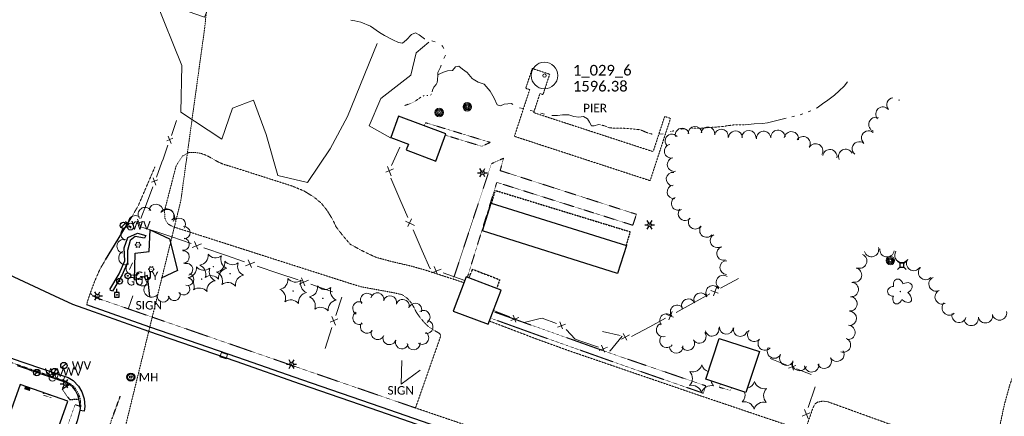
# Model space of a CAD drawing. Extents: x 386237 to 390135, y 96958 to 113752.
# Tile 26 of 116: x 388105 to 388659, y 98949 to 99173. Entities that reach past the tile are written whole.
import ezdxf
from ezdxf.enums import TextEntityAlignment as Align
from ezdxf.lldxf.tags import DXFTag

# ---------------------------------------------------------------- set-up
doc = ezdxf.new("R2010")
doc.units = 0
doc.header["$MEASUREMENT"] = 0
for name, pattern in [('Ecl', [0.725, 0.26, -0.0275, 0.015, -0.0275, 0.065, -0.0275, 0.015, -0.0275, 0.26]), ('Wisdot1', [0.0625, 0.03125, -0.03125]), ('Wisdot3', [0.1875, 0.125, -0.0625]), ('Wisdot5', [0.1, 0.05, -0.05]), ('Wisdot6', [0.375, 0.125, -0.0625, 0.03125, -0.0625, 0.03125, -0.0625])]:
    doc.linetypes.add(name, pattern=pattern)
for name, color, linetype, lineweight in [('E_ALI_CL', 51, 'Ecl', 25), ('E_BLD', 231, 'Continuous', 25), ('E_BLD_HvyDash', 231, 'Wisdot3', 25), ('E_BLD_Steps', 31, 'Wisdot1', 25), ('E_DRN', 41, 'Continuous', 18), ('E_DTM_BreakLines', 31, 'Continuous', 25), ('E_DWY', 51, 'Wisdot3', 18), ('E_LAND_BrushLine', 81, 'Ebrul', 18), ('E_LAND_TreeLine', 81, 'Etrel', 18), ('E_LAND_Vegetation', 81, 'Continuous', 18), ('E_LTG', 21, 'Continuous', 25), ('E_MAP_Limits', 81, 'Wisdot3', 18), ('E_MAP_PassPoints', 41, 'Continuous', 18), ('E_MISCPROP', 31, 'Continuous', 18), ('E_MISCPROP_HvyDash', 231, 'Wisdot3', 25), ('E_MISCPROP_Railing', 31, 'Continuous', 18), ('E_PATH_Sidewalk', 51, 'Wisdot5', 18), ('E_RDWY', 21, 'Continuous', 25), ('E_RDWY_AsphConc', 201, 'Continuous', 25), ('E_RDWY_C_and_G', 21, 'Continuous', 25), ('E_SGN', 21, 'Continuous', 18), ('E_STRUCT_Pier', 252, 'Wisdot3', 25), ('E_UTL_AG_Bold', 31, 'Continuous', 25), ('E_UTL_E', 231, 'Continuous', 18), ('E_UTL_EGuyWire', 201, 'Continuous', 25), ('E_UTL_EPowerPole', 231, 'Eelec', 25), ('E_UTL_SAN', 81, 'Continuous', 25), ('E_UTL_W', 171, 'Continuous', 25), ('E_UTL_WHydrant', 131, 'Continuous', 18), ('E_WAL', 41, 'Continuous', 25), ('E_WTR', 131, 'Wisdot6', 18), ('E_WTR_Dock_Pier', 131, 'Wisdot3', 18), ('E_WTR_Elevations', 131, 'Continuous', 18), ('E_WTR_FlowLine', 131, 'Wisdot6', 18)]:
    doc.layers.add(name, color=color, linetype=linetype, lineweight=lineweight)
doc.styles.add('CalibriLight', font='calibril.ttf')
doc.linetypes.add('Ebrul', pattern='A,0,[78,dgnlstyle-ewdotudls.shx,S=0.000246,R=0,X=0,Y=0],-0.030745,[79,dgnlstyle-ewdotudls.shx,S=0.000252,R=0,X=0,Y=0],-0.031925,[80,dgnlstyle-ewdotudls.shx,S=0.000327,R=0,X=0,Y=0],-0.039375', length=0.102045)
tags = doc.linetypes.add('Eelec', pattern='A,0.275,-0.05,["E",CalibriLight,S=0.07,R=0,X=-0.025,Y=-0.035],-0.05,0.875', length=1.25).pattern_tags.tags
tags[6] = DXFTag(74, 10)
doc.linetypes.add('Etrel', pattern='A,0,[14,dgnlstyle-ewdotudls.shx,S=0.00065925,R=0,X=0,Y=0],-0.082294', length=0.082294)

# ---------------------------------------------------------------- blocks, each defined once
blk = doc.blocks.new('PP')
at = {"layer": 'E_MAP_PassPoints', "lineweight": 0}
for radius in [7.5, 0.96]:
    blk.add_circle((0, 0), radius, dxfattribs=at)
blk = doc.blocks.new('LPOL')
at = {"color": 0, "linetype": 'ByBlock', "lineweight": -2, "transparency": 16777216}
for p, q in [((-4, 0), (-1.5, 0)), ((-0.75, 1.3), (-2, 3.46)), ((0.75, 1.3), (2, 3.46)), ((1.5, 0), (4, 0)), ((-2, -3.46), (-0.75, -1.3)), ((2, -3.46), (0.75, -1.3))]:
    blk.add_line(p, q, dxfattribs=at)
for radius in [1.5, 1.5, 1.5, 0.125]:
    blk.add_circle((0, 0), radius, dxfattribs=at)
blk = doc.blocks.new('PED')
at = {"color": 0, "linetype": 'ByBlock', "lineweight": -2, "transparency": 16777216}
for p, q in [((-2.5, 2.5), (-5.3, 5.3)), ((2.5, 2.5), (5.3, 5.3)), ((-2.5, -2.5), (-5.3, -5.3)), ((2.5, -2.5), (5.3, -5.3))]:
    blk.add_line(p, q, dxfattribs=at)
at = {"color": 0, "linetype": 'ByBlock', "lineweight": -2, "transparency": 16777216, "flags": 128}
blk.add_lwpolyline([(-2.5, -2.5), (2.5, -2.5), (2.5, 2.5), (-2.5, 2.5)], close=True, dxfattribs=at)
blk = doc.blocks.new('PIER')
at = {"color": 0, "linetype": 'ByBlock', "lineweight": -2, "transparency": 16777216, "style": 'CalibriLight'}
blk.add_text('PIER', height=10.8, dxfattribs=at).set_placement((-16.8, -5.4))
blk = doc.blocks.new('CTRE')
at = {"color": 0, "linetype": 'ByBlock', "lineweight": -2, "transparency": 16777216}
blk.add_circle((0, 0), 0.223, dxfattribs=at)
for centre, start, end in [((-11.97, 8.96), 280.2067, 5.97162), ((1.81, 14.92), 220.21132, 305.97623), ((13.83, 5.89), 160.21133, 245.97624), ((-13.83, -5.9), 340.21132, 65.97623), ((-1.81, -14.93), 40.21133, 125.97624)]:
    blk.add_arc(centre, 7.87, start, end, dxfattribs=at)
at = {"color": 0, "linetype": 'ByBlock', "lineweight": -2, "transparency": 16777216, "extrusion": (0, 0, -1)}
blk.add_arc((-12.03, -9.04), 7.87, 354.07279, 79.74889, dxfattribs=at)
blk = doc.blocks.new('POLE')
at = {"color": 0, "linetype": 'ByBlock', "lineweight": -2, "transparency": 16777216}
for radius in [4.46, 3.35, 2.23, 1.12]:
    blk.add_circle((0, 0), radius, dxfattribs=at)
blk = doc.blocks.new('SIGN')
at = {"color": 0, "linetype": 'ByBlock', "lineweight": -2, "transparency": 16777216, "style": 'CalibriLight'}
blk.add_text('SIGN', height=12, dxfattribs=at).set_placement((0, 0), align=Align.MIDDLE_CENTER)
blk = doc.blocks.new('DTRE')
at = {"color": 0, "linetype": 'ByBlock', "lineweight": -2, "transparency": 16777216}
blk.add_circle((-0.18, 0), 0.183, dxfattribs=at)
for centre, major_axis, ratio in [((-1.87, 5.32), (1.36, -4.98), 0.782863), ((-5.87, 0.15), (4.93, -0.12), 0.832022), ((4.06, 2.74), (-5.27, -2.93), 0.691916), ((-2.49, -5.24), (1.8, 4.86), 0.716896), ((3.54, -3.71), (-5.01, 4.58), 0.560249)]:
    blk.add_ellipse(centre, major_axis=major_axis, ratio=ratio, start_param=1.570796, end_param=4.712389, dxfattribs=at)
blk = doc.blocks.new('INLET')
at = {"color": 0, "linetype": 'ByBlock', "lineweight": -2, "transparency": 16777216, "flags": 128}
blk.add_lwpolyline([(-7.5, 10), (7.5, 10), (7.5, 0), (-7.5, 0)], close=True, dxfattribs=at)
blk = doc.blocks.new('WV')
at = {"color": 0, "linetype": 'ByBlock', "lineweight": -2, "transparency": 16777216}
blk.add_line((-2.8, -2.8), (2.8, 2.8), dxfattribs=at)
blk.add_circle((0, 0), 4, dxfattribs=at)
at = {"color": 0, "linetype": 'ByBlock', "lineweight": -2, "transparency": 16777216, "style": 'CalibriLight'}
blk.add_text('WV', height=10.8, dxfattribs=at).set_placement((10, 0), align=Align.MIDDLE_LEFT)
blk = doc.blocks.new('HYD')
at = {"color": 0, "linetype": 'ByBlock', "lineweight": -2, "transparency": 16777216}
for p, q in [((-3.8, 3.8), (-8.3, 8.3)), ((3.8, 3.8), (8.3, 8.3))]:
    blk.add_line(p, q, dxfattribs=at)
for radius in [5.48, 0.42]:
    blk.add_circle((0, 0), radius, dxfattribs=at)
blk = doc.blocks.new('PPOL')
at = {"color": 0, "linetype": 'ByBlock', "lineweight": -2, "transparency": 16777216}
blk.add_line((-0.1, 4.5), (-0.1, 11.6), dxfattribs=at)
at = {"color": 0, "linetype": 'ByBlock', "lineweight": -2, "transparency": 16777216, "flags": 128}
blk.add_lwpolyline([(-4.6, -4.5), (4.4, -4.5), (4.4, 4.5), (-4.6, 4.5)], close=True, dxfattribs=at)
at = {"color": 0, "linetype": 'ByBlock', "lineweight": -2, "transparency": 16777216}
blk.add_circle((0, 0), 0.582, dxfattribs=at)
blk = doc.blocks.new('GUY')
at = {"color": 0, "linetype": 'ByBlock', "lineweight": -2, "transparency": 16777216}
for radius in [4, 0.5]:
    blk.add_circle((0, 0), radius, dxfattribs=at)
at = {"color": 0, "linetype": 'ByBlock', "lineweight": -2, "transparency": 16777216, "style": 'CalibriLight'}
blk.add_text('GUY', height=12, dxfattribs=at).set_placement((10, 0), align=Align.MIDDLE_LEFT)
blk = doc.blocks.new('SAMH')
at = {"color": 0, "linetype": 'ByBlock', "lineweight": -2, "transparency": 16777216}
for radius in [5, 4, 1.5]:
    blk.add_circle((0, 0), radius, dxfattribs=at)
at = {"color": 0, "linetype": 'ByBlock', "lineweight": -2, "transparency": 16777216, "style": 'CalibriLight'}
blk.add_text('MH', height=10.8, dxfattribs=at).set_placement((10, 0), align=Align.MIDDLE_LEFT)

msp = doc.modelspace()

# ---------------------------------------------------------------- linework, layer by layer
at = {"layer": 'E_ALI_CL'}
msp.add_lwpolyline([(388150.67, 98929.51), (388156.8, 98948.43), (388161.28, 98960.7), (388161.28, 98960.7)], dxfattribs=at)
at = {"layer": 'E_BLD'}
for p, q in [((388317.88, 99118.39), (388313.39, 99106.41)), ((388344.48, 99108.42), (388317.88, 99118.39)), ((388313.39, 99106.41), (388313.39, 99106.41)), ((388313.39, 99106.41), (388323.38, 99102.67)), ((388338.74, 99093.1), (388344.48, 99108.42)), ((388344.48, 99108.42), (388344.48, 99108.42)), ((388323.38, 99102.67), (388322.12, 99099.33)), ((388322.12, 99099.33), (388338.74, 99093.1)), ((388323.38, 99102.67), (388323.38, 99102.67)), ((388338.74, 99093.1), (388338.74, 99093.1)), ((388365.01, 99053.68), (388369.98, 99069.43)), ((388369.98, 99069.43), (388446.01, 99045.47)), ((388369.98, 99069.43), (388369.98, 99069.43)), ((388441.05, 99029.72), (388365.01, 99053.68)), ((388446.01, 99045.47), (388441.05, 99029.72)), ((388446.01, 99045.47), (388446.01, 99045.47)), ((388355.95, 99027.89), (388348.63, 99008.57)), ((388375.65, 99020.42), (388355.95, 99027.89)), ((388441.05, 99029.72), (388441.05, 99029.72)), ((388368.33, 99001.11), (388375.65, 99020.42)), ((388375.65, 99020.42), (388375.65, 99020.42)), ((388348.63, 99008.57), (388368.33, 99001.11)), ((388348.63, 99008.57), (388348.63, 99008.57)), ((388368.33, 99001.11), (388368.33, 99001.11)), ((388490.74, 98970.13), (388498.29, 98993.12)), ((388498.29, 98993.12), (388498.29, 98993.12)), ((388498.29, 98993.12), (388520.87, 98985.7)), ((388520.87, 98985.7), (388513.32, 98962.71)), ((388520.87, 98985.7), (388520.87, 98985.7)), ((388104.98, 98967.24), (388069.81, 98868.62)), ((388131.76, 98957.83), (388104.98, 98967.24)), ((388104.98, 98967.24), (388104.98, 98967.24)), ((388513.32, 98962.71), (388490.74, 98970.13)), ((388094.23, 98851.77), (388131.76, 98957.83))]:
    msp.add_line(p, q, dxfattribs=at)
at = {"layer": 'E_BLD_HvyDash', "flags": 128}
for points in [[(388132.68, 98967.13), (388128.57, 98964.57)], [(388128.57, 98964.57), (388132.64, 98958.79)], [(388132.64, 98958.79), (388138.01, 98958.93)]]:
    msp.add_lwpolyline(points, dxfattribs=at)
at = {"layer": 'E_BLD_Steps', "flags": 128}
for points in [[(388110.51, 98964.6), (388107.57, 98965.51)], [(388110.3, 98963.86), (388107.33, 98964.84)], [(388117.75, 98962.49), (388123.49, 98960.48)], [(388122.58, 98959.64), (388117.98, 98961.25)]]:
    msp.add_lwpolyline(points, dxfattribs=at)
at = {"layer": 'E_DTM_BreakLines'}
msp.add_lwpolyline([(388177.89, 99016.86), (388176.54, 99028.6), (388169.32, 99025.92), (388169.62, 99041.11), (388177.5, 99042.21), (388178.05, 99054.26), (388189.01, 99049.34), (388193.53, 99031.38), (388184.32, 99027.14)], dxfattribs=at)
msp.add_lwpolyline([(388177.89, 99016.86), (388176.54, 99028.6), (388169.32, 99025.92), (388169.62, 99041.11), (388177.5, 99042.21), (388178.05, 99054.26), (388189.01, 99049.34), (388193.53, 99031.38), (388184.32, 99027.14)], dxfattribs=at)
at = {"layer": 'E_DWY', "flags": 128}
for points in [[(388354.68, 99024.54), (388333.29, 99031.53), (388324.69, 99033.96), (388314.33, 99036.35), (388304.84, 99038.94), (388297.32, 99042.53), (388290.59, 99046.24), (388286.25, 99051.35), (388282.67, 99056), (388280.81, 99059.96), (388277.7, 99065.15), (388274.29, 99069.37), (388270.36, 99072.69), (388264.59, 99076.25), (388257.71, 99079.08), (388225.56, 99089.37), (388219.17, 99091.29), (388215.79, 99092.82), (388212.84, 99094.59), (388209.97, 99096.15), (388206.83, 99097.33), (388203.29, 99097.98), (388199.94, 99097.98), (388196.22, 99095.84), (388192.7, 99090.44), (388186.12, 99065.09), (388186.44, 99060.23), (388188.06, 99057.64), (388191.08, 99056.02), (388290.27, 99024.22), (388296.74, 99022.23), (388314.95, 99018.9), (388319.76, 99017.83), (388322.66, 99015.83), (388325.18, 99012.94), (388326.5, 99010.54), (388327.92, 99007.72), (388330, 99004.87), (388332.06, 99002.38), (388334.48, 98999.92), (388337.3, 98997.99), (388340.7, 98996.09), (388341.18, 98995.47), (388341.6, 98994.62), (388327.34, 98953.99), (388368.09, 98940.1), (388370.96, 98938.61), (388371.9, 98936.48), (388372.11, 98934.31), (388371.31, 98932.43)], [(388167.44, 99061.15), (388171.44, 99068.12), (388180.73, 99089.75)], [(388142.34, 99012.12), (388142.84, 99014.26), (388144.13, 99017.97), (388146.88, 99025.5), (388149.77, 99032.11), (388152.94, 99037.5)], [(388535.91, 98910.22), (388550.91, 98953.79), (388552.04, 98956.21), (388553.79, 98957.32), (388556.22, 98957.77), (388558.87, 98957.64), (388648.99, 98925.07), (388650.48, 98924.7), (388651.48, 98924.7), (388652.49, 98925.41), (388653.41, 98926.53), (388654.14, 98928.8), (388654.65, 98934.52), (388656.02, 98943.34), (388658.63, 98955.52), (388661.9, 98967.51), (388664.98, 98975.27), (388669.49, 98985.23), (388673.86, 98992.84), (388677.51, 98997.18), (388682.35, 99001.24), (388687.22, 99003.84), (388693.88, 99006.03), (388699.79, 99007), (388708.27, 99007.31), (388714.4, 99006.82), (388722.77, 99005.08), (388729.9, 99002.67), (388737, 98998.96), (388745.65, 98993.78), (388753.42, 98987.77), (388762.7, 98979.35), (388769.03, 98972.02), (388774.61, 98964.64), (388778.66, 98957.17), (388781.66, 98950.62), (388783.68, 98942.14), (388784.22, 98935.55), (388783.31, 98926.06), (388782.11, 98915.55), (388778.52, 98901.19), (388773.28, 98885.27), (388803.32, 98873.84), (388803.72, 98873.05), (388796.9, 98854.44), (388783.82, 98819.14), (388781.88, 98813.68), (388781.27, 98813.23), (388780.69, 98813.08), (388764.35, 98819.23), (388730.96, 98830.91), (388714.91, 98837.08), (388715.99, 98841.25), (388716.03, 98844.3), (388715.59, 98847.44), (388714.12, 98852.09), (388712.3, 98855.72), (388709.62, 98858.25), (388706.41, 98859.91), (388703.13, 98860.82), (388699.79, 98861.66), (388695.72, 98861.16), (388691.14, 98859.46), (388687.41, 98857.4), (388684.35, 98854.86), (388682.06, 98851.31), (388679.73, 98845.65), (388677.88, 98839.67), (388676.51, 98834.54), (388675.55, 98828.19)], [(388535.91, 98910.22), (388534.82, 98907.64), (388534.1, 98907.07), (388532.84, 98906.71), (388531.75, 98906.73), (388531.01, 98907.16), (388530.32, 98908.39), (388530.09, 98909.75), (388530.43, 98911), (388539.8, 98940.97), (388539.68, 98942.15), (388538.95, 98943.24), (388537.96, 98943.84), (388485.03, 98961.75), (388414.07, 98986.08), (388396.95, 98992.26), (388369.01, 99002.9)]]:
    msp.add_lwpolyline(points, dxfattribs=at)
at = {"layer": 'E_LAND_BrushLine', "ltscale": 2.5}
for points, elevation in [([(388334.8, 99160.02), (388327.66, 99154.06), (388324.7, 99141.44), (388307.84, 99128.27), (388301.37, 99112.87)], 1595.58), ([(388301.37, 99112.87), (388313.3, 99106.17)], 1599.61)]:
    msp.add_lwpolyline(points, dxfattribs=dict(at, elevation=elevation))
at = {"layer": 'E_LAND_TreeLine', "ltscale": 2.5, "elevation": 1595.66}
msp.add_lwpolyline([(388219.45, 99234.81), (388204.77, 99220.77), (388215.62, 99190.67), (388208.57, 99174.19), (388181.04, 99183.62), (388195.93, 99146.94), (388195.26, 99120.58), (388218.31, 99105.32), (388224.47, 99122.86), (388236.17, 99127.3), (388243.39, 99107.97), (388249.87, 99084.86), (388266.5, 99080.96), (388279.42, 99100.04), (388289.03, 99118.21), (388305.81, 99159.21)], dxfattribs=at)
at = {"layer": 'E_LAND_Vegetation'}
for centre in [(388171.19, 99045.87, 1608.86), (388178.63, 99032.11, 1608.66)]:
    msp.add_circle(centre, 0.0366, dxfattribs=at)
for centre, radius, start, end in [((388596.5, 99124.77), 4.03, 96.9756, 220.5626), ((388602.84, 99129.53), 4.03, 207.84, 216.3683), ((388596.5, 99124.77), 4.03, 40.5626, 44.7439), ((388590.37, 99119.52), 4.03, 40.5626, 220.5626), ((388586.41, 99113.68), 4.03, 69.7269, 249.7269), ((388477.37, 99107.76), 3.85, 13.8891, 193.8891), ((388484.66, 99108.7), 3.85, 3.7214, 183.7214), ((388491.95, 99108.42), 3.85, 351.0354, 171.0354), ((388499.44, 99107.14), 3.85, 348.351, 168.351), ((388507.38, 99106.22), 3.85, 358.8144, 178.8144), ((388514.94, 99106.26), 4.03, 356.8183, 176.8183), ((388523.24, 99105.82), 4.03, 4.5855, 184.5855), ((388531.29, 99106.46), 4.03, 4.5855, 184.5855), ((388538.87, 99105.62), 4.03, 352.059, 172.059), ((388582.3, 99106.12), 4.03, 49.6998, 229.6998), ((388471.64, 99104.36), 3.85, 40.6013, 220.6013), ((388545.49, 99102.88), 4.03, 328.9975, 148.9975), ((388577.09, 99099.97), 4.03, 49.6998, 229.6998), ((388471.24, 99098.63), 3.85, 102.4697, 282.4697), ((388552.52, 99098.8), 4.03, 330.74, 150.74), ((388560.5, 99095.54), 4.03, 351.2633, 171.2633), ((388569.42, 99095.72), 4.03, 27.221, 207.221), ((388472.9, 99091.11), 3.85, 102.4697, 282.4697), ((388472.31, 99082.89), 3.85, 82.981, 262.981), ((388472.77, 99075.67), 3.85, 96.6311, 276.6311), ((388475.2, 99069.19), 3.85, 117.7683, 297.7683), ((388175.22, 99063.03), 3.94, 35.2483, 215.2483), ((388181.33, 99064.87), 3.94, 353.642, 173.642), ((388187.51, 99061.53), 4.33, 323.6628, 143.6628), ((388187.45, 99062.22), 3.94, 323.6628, 143.6628), ((388479.04, 99063.42), 3.85, 138.7174, 318.7174), ((388169.7, 99058.41), 3.94, 54.1649, 234.1649), ((388192.78, 99056.97), 3.94, 88.0524, 132.2721), ((388194.52, 99057.48), 3.44, 320.0171, 140.0171), ((388484.77, 99058.59), 3.85, 145.066, 325.066), ((388165.52, 99052.02), 3.94, 60.9827, 240.9827), ((388197.04, 99052.7), 3.44, 273.7135, 93.7135), ((388491.11, 99053.98), 3.85, 140.2263, 320.2263), ((388163.3, 99045.1), 3.94, 77.924, 257.924), ((388196.66, 99046.19), 3.44, 262.1261, 82.1261), ((388497.02, 99048.19), 3.85, 118.9743, 298.9743), ((388169.02, 99044.7, 1608.86), 1.29, 345.2113, 70.9762), ((388171.11, 99043.4, 1608.86), 1.29, 45.2113, 130.9762), ((388171.27, 99048.33, 1608.86), 1.29, 225.2113, 310.9762), ((388173.28, 99044.56, 1608.86), 1.29, 105.2018, 190.9838), ((388173.37, 99047.03, 1608.86), 1.29, 165.2113, 250.9762), ((388500.76, 99041.05), 3.85, 106.532, 286.532), ((388583.94, 99043.19), 4.05, 196.417, 16.417), ((388592.68, 99043.07), 4.05, 171.4301, 351.4301), ((388164.26, 99038.57), 3.94, 114.641, 294.641), ((388196.65, 99039.05), 3.44, 272.4754, 92.4754), ((388577.29, 99036.74), 4.05, 247.1259, 67.1259), ((388601.03, 99039.92), 4.05, 145.456, 325.456), ((388607.69, 99035.37), 4.05, 146.1901, 326.1901), ((388168.44, 99032.72), 3.94, 133.0076, 313.0076), ((388176.46, 99030.95, 1608.66), 1.29, 345.2113, 70.9762), ((388178.71, 99034.57, 1608.66), 1.29, 225.2113, 310.9762), ((388180.73, 99030.8, 1608.66), 1.29, 105.2018, 190.9838), ((388180.81, 99033.27, 1608.66), 1.29, 165.2113, 250.9762), ((388198.59, 99032.02), 3.44, 289.2487, 109.2487), ((388502.47, 99033.05), 3.85, 88.7455, 268.7455), ((388574.38, 99028.86), 4.05, 257.0662, 77.0662), ((388614.41, 99030.27), 4.05, 135.0421, 315.0421), ((388173.91, 99026.63), 3.94, 122.3303, 302.3303), ((388178.55, 99029.64, 1608.66), 1.29, 45.2113, 130.9762), ((388199.16, 99026.34), 3.44, 251.0064, 71.0064), ((388500.41, 99024.87), 3.85, 54.5202, 234.5202), ((388620.27, 99023.84), 4.05, 115.1585, 295.1585), ((388178.89, 99020.67), 4.33, 137.7214, 317.7214), ((388196.89, 99021.05), 3.44, 216.2925, 36.2925), ((388494.6, 99019.04), 3.85, 33.0264, 213.0264), ((388572.53, 99020.71), 4.05, 265.0088, 85.0088), ((388185.38, 99017.07), 3.44, 175.6203, 355.6203), ((388191.58, 99017.9), 3.44, 194.5123, 14.5123), ((388300.12, 99014.87), 3.7, 36.4556, 216.4556), ((388305.92, 99015.14), 3.7, 347.6291, 167.6291), ((388313.02, 99013.47), 3.7, 344.0719, 164.0719), ((388480.94, 99011.55), 3.85, 25.9241, 205.9241), ((388487.86, 99014.91), 3.85, 25.9241, 205.9241), ((388571.82, 99012.64), 4.05, 265.0088, 85.0088), ((388623.71, 99016.51), 4.05, 115.1585, 295.1585), ((388295.72, 99010.16), 3.7, 62.456, 242.456), ((388320.11, 99011.44), 3.7, 342.681, 162.681), ((388327.17, 99009.23), 3.7, 342.681, 162.681), ((388474.58, 99008.1), 3.85, 39.5624, 219.5624), ((388627.68, 99010.29), 4.05, 133.981, 313.981), ((388295.79, 99004.66), 3.7, 118.5039, 298.5039), ((388331.84, 99005.24), 3.7, 302.9616, 122.9616), ((388468.64, 99003.2), 3.85, 39.5624, 219.5624), ((388571.46, 99004.44), 4.05, 268.4911, 88.4911), ((388633.19, 99006.11), 4.05, 163.3375, 343.3375), ((388640.08, 99004.4), 4.05, 190.8129, 10.8129), ((388648.03, 99005.92), 4.05, 190.8129, 10.8129), ((388655.96, 99007.47), 4.05, 191.4039, 11.4039), ((388300.05, 98999.77), 3.7, 143.4833, 323.4833), ((388333.53, 98999.65), 3.7, 257.3337, 77.3337), ((388466.74, 98997.93), 3.85, 106.6356, 286.6356), ((388494.21, 98998.31), 3.85, 193.3868, 13.3868), ((388502.32, 98999.41), 3.85, 174.6775, 354.6775), ((388510.16, 98998.16), 3.85, 166.423, 346.423), ((388570.63, 98996.55), 4.05, 263.6292, 83.6292), ((388306.08, 98996.23), 3.7, 155.6986, 335.6986), ((388312.71, 98993.33), 3.7, 161.5033, 341.5033), ((388331.1, 98993.49), 3.7, 235.561, 55.561), ((388468.63, 98991.8), 3.85, 145.4273, 325.4273), ((388487.02, 98994.27), 3.85, 213.7342, 33.7342), ((388517.98, 98995.24), 3.85, 140.4549, 320.4549), ((388568.14, 98989.44), 4.05, 247.766, 67.766), ((388319.73, 98990.97), 3.7, 161.5033, 341.5033), ((388326.32, 98990.46), 3.7, 183.7207, 3.7207), ((388474.03, 98988.65), 3.85, 185.0543, 5.0543), ((388480.53, 98990.28), 3.85, 211.102, 31.102), ((388523.92, 98990.35), 3.85, 140.4549, 320.4549), ((388529.27, 98986.03), 4.05, 150.1659, 330.1659), ((388536.29, 98981.99), 4.05, 150.1659, 330.1659), ((388557.34, 98980.32), 4.05, 208.7077, 28.7077), ((388564.44, 98984.2), 4.05, 208.7077, 28.7077), ((388483.09, 98979.99), 5.72, 256.1315, 341.8964), ((388494.03, 98979.8), 5.72, 196.1315, 250.6747), ((388543.48, 98979.01), 4.05, 159.2435, 339.2435), ((388550.32, 98978.25), 4.05, 188.3795, 8.3795), ((388477.46, 98970.61), 5.72, 316.1315, 41.8964), ((388482.77, 98961.04), 5.72, 16.1315, 101.8964), ((388493.71, 98960.86), 5.72, 76.1315, 161.8964), ((388499.34, 98970.24), 5.72, 190.9294, 221.8964), ((388512.7, 98970.7), 5.72, 284.3696, 341.8964), ((388523.64, 98970.51), 5.72, 196.1315, 281.8964), ((388507.06, 98961.32), 5.72, 316.1315, 16.722), ((388528.94, 98960.94), 5.72, 136.1315, 221.8964), ((388512.37, 98951.75), 5.72, 16.1315, 101.8964), ((388523.31, 98951.56), 5.72, 76.1315, 161.8964)]:
    msp.add_arc(centre, radius, start, end, dxfattribs=at)
at = {"layer": 'E_LAND_Vegetation', "extrusion": (0, 0, -1)}
for centre in [(-388169.1, 99047.17, -1608.86), (-388176.54, 99033.41, -1608.66)]:
    msp.add_arc(centre, 1.29, 168.9999, 254.812, dxfattribs=at)
at = {"layer": 'E_MAP_Limits', "lineweight": 0, "flags": 128}
for points in [[(388208.75, 99168.16), (388249.68, 99563.1), (388279.8, 99989.74)], [(388208.75, 99168.16), (388195.27, 99070.53), (388136.35, 98830.39), (388066.59, 98598.25)]]:
    msp.add_lwpolyline(points, dxfattribs=at)
at = {"layer": 'E_MISCPROP_HvyDash', "flags": 128}
for points in [[(388370.19, 99069.37), (388372.3, 99076.5), (388448.13, 99053.24), (388445.83, 99045.53)], [(388357.43, 99027.33), (388359.52, 99032.1), (388374.7, 99026.24), (388373.05, 99021.41)]]:
    msp.add_lwpolyline(points, dxfattribs=at)
at = {"layer": 'E_MISCPROP_Railing'}
for p, q in [((388190.86, 99105.92), (388187.36, 99104.5)), ((388188.17, 99107.02), (388189.81, 99102.93)), ((388315.02, 99088.63), (388310.59, 99086.75)), ((388311.59, 99089.98), (388313.74, 99084.8)), ((388182.38, 99082.45), (388178.85, 99081.09)), ((388179.72, 99083.6), (388181.27, 99079.47)), ((388171, 99060.24), (388172.55, 99056.11)), ((388325.17, 99060.5), (388323.12, 99056.14)), ((388173.66, 99059.08), (388170.13, 99057.73)), ((388321.71, 99059.21), (388326.77, 99056.79)), ((388201.69, 99044.37), (388206.9, 99046.5)), ((388203.07, 99047.81), (388204.92, 99043.35)), ((388233.16, 99037.5), (388235.01, 99033.04)), ((388231.78, 99034.07), (388237, 99036.19)), ((388336.52, 99030.19), (388341.73, 99032.26)), ((388337.92, 99033.6), (388339.72, 99029.14)), ((388263.26, 99027.2), (388265.11, 99022.74)), ((388261.88, 99023.76), (388267.09, 99025.89)), ((388494.95, 99017.2), (388496.7, 99021.92)), ((388493.52, 99020.19), (388497.58, 99018.71)), ((388283.63, 99004.22), (388279.4, 99002.4)), ((388280.33, 99005.5), (388282.43, 99000.55)), ((388380.94, 99003.23), (388385.55, 99004.89)), ((388382.27, 99006.17), (388383.72, 99002.22)), ((388468.52, 99006.61), (388472.58, 99005.12)), ((388469.95, 99003.62), (388471.7, 99008.34)), ((388407.23, 98999.48), (388411.82, 99001.19)), ((388408.52, 99002.44), (388410.01, 98998.5)), ((388443.31, 98992.76), (388447.7, 98995.22)), ((388444.16, 98995.96), (388446.29, 98992.2)), ((388430.79, 98986.3), (388435.32, 98988.18)), ((388431.98, 98989.3), (388433.61, 98985.43)), ((388541.34, 98977.85), (388537.19, 98976.38)), ((388540.14, 98975.21), (388538.85, 98978.77)), ((388545, 98949.4), (388549.21, 98951.2)), ((388548.27, 98948.12), (388546.21, 98953.05))]:
    msp.add_line(p, q, dxfattribs=at)
at = {"layer": 'E_MISCPROP_Railing', "flags": 128}
for points in [[(388192.93, 99115.9), (388189.99, 99107.49)], [(388188.04, 99101.93), (388185.31, 99094.12), (388184.66, 99092.38)], [(388318.45, 99100.97), (388313.94, 99090.58)], [(388184.66, 99092.38), (388181.54, 99084.03)], [(388313.4, 99083.42), (388318.51, 99071.6)], [(388179.48, 99078.51), (388175.94, 99069.02)], [(388318.51, 99071.6), (388323, 99061.21)], [(388175.94, 99069.02), (388172.82, 99060.67)], [(388172.7, 99056.09), (388182.34, 99052.96)], [(388325.98, 99054.33), (388331.09, 99042.52)], [(388182.34, 99052.96), (388190.32, 99050.36)], [(388190.32, 99050.36), (388201.08, 99046.68)], [(388208.19, 99044.25), (388220.42, 99040.06)], [(388220.42, 99040.06), (388231.17, 99036.38)], [(388331.09, 99042.52), (388335.34, 99032.7), (388335.93, 99032.49)], [(388238.28, 99033.94), (388250.51, 99029.75)], [(388250.51, 99029.75), (388261.27, 99026.07)], [(388342.99, 99030.01), (388355.14, 99025.74)], [(388498.97, 99021.41), (388509.12, 99026.93)], [(388268.38, 99023.64), (388280.61, 99019.45)], [(388285.9, 99016.43), (388282.53, 99006.11)], [(388484.12, 99013.34), (388493.06, 99018.2)], [(388473.96, 99007.82), (388484.12, 99013.34)], [(388371.26, 99008.84), (388380.49, 99005.26)], [(388386.59, 99002.89), (388388.55, 99002.13), (388397.45, 99004.3)], [(388397.45, 99004.3), (388398.62, 99004.58), (388406.76, 99001.51)], [(388459.12, 98999.76), (388468.06, 99004.61)], [(388280.3, 98999.29), (388276.46, 98987.56)], [(388448.96, 98994.24), (388459.12, 98999.76)], [(388412.16, 98998.11), (388417.25, 98992.68), (388420.86, 98991.46)], [(388432.6, 98996.99), (388442.52, 98994.76)], [(388436.46, 98986.22), (388436.86, 98986.09), (388443.7, 98994.49)], [(388420.86, 98991.46), (388430.25, 98988.31)], [(388536.26, 98978.18), (388526.85, 98981.89)], [(388550.01, 98972.76), (388541.74, 98976.02)], [(388548.33, 98954.29), (388552.2, 98965.94)]]:
    msp.add_lwpolyline(points, dxfattribs=at)
at = {"layer": 'E_PATH_Sidewalk', "flags": 128}
for points in [[(388344.18, 99107.62), (388364.69, 99101.37), (388369.43, 99103.57), (388333, 99114.68), (388332.32, 99112.98)], [(388348.61, 99026.52), (388370.08, 99091.58), (388376.88, 99094.65), (388375, 99087.68), (388451.65, 99063.08), (388449.64, 99056.9), (388373.1, 99081.07), (388356.57, 99027.66)], [(388144.44, 99018.82), (388145.63, 99017.28), (388147.45, 99016.14), (388179.23, 99005.14)], [(388327.34, 98953.99), (388271.03, 98973.37), (388179.23, 99005.14)], [(388371.05, 99008.28), (388440.12, 98983.72), (388490.65, 98966.45), (388489.31, 98962.29), (388447.94, 98976.65), (388397.9, 98994.38), (388369.64, 99004.57)], [(388498.91, 98967.44), (388498.35, 98965.64), (388504.59, 98963.79), (388505.11, 98965.41)], [(388138.45, 98955), (388135.81, 98955.82), (388130.18, 98939.99)]]:
    msp.add_lwpolyline(points, dxfattribs=at)
at = {"layer": 'E_RDWY', "flags": 128}
for points in [[(388177.25, 98997.1), (388143.6, 99008.98), (388134.58, 99012.33), (388124.35, 99017.01), (388089.72, 99033.08), (388050.32, 99051.11), (388013.93, 99067.99), (387976.52, 99085.15), (387955.6, 99094.87), (387947.09, 99098.29), (387935.44, 99102.4), (387900.97, 99113.85), (387883.04, 99120.21), (387872.51, 99123.99)], [(388177.85, 98999.54), (388144.45, 99011.33), (388142.34, 99012.12)], [(388371.14, 98932.48), (388353.92, 98938.43), (388308.09, 98954.38), (388263.39, 98969.77), (388227.34, 98982.42), (388177.85, 98999.54)], [(388064.05, 98994.64), (388105.89, 98979.91), (388131.89, 98971.1), (388134.76, 98969.37), (388137.73, 98966.33), (388139.64, 98963.07), (388141.01, 98959.11), (388141.34, 98954.8), (388140.92, 98952.17), (388138.45, 98952.56)], [(388536.46, 98872.83), (388494.77, 98887.21), (388468.01, 98896.33), (388429.62, 98909.64), (388403.38, 98918.71), (388353.1, 98936.06), (388307.27, 98952.02), (388262.57, 98967.41), (388226.51, 98980.06), (388177.25, 98997.1)], [(388138.45, 98952.56), (388136.96, 98946.78), (388126.09, 98915.55), (388105.86, 98862.15), (388087.72, 98811.6), (388078.21, 98782.86), (388064.88, 98745.83), (388044.35, 98690.88), (388033.8, 98663.51), (388027.56, 98646.4)]]:
    msp.add_lwpolyline(points, dxfattribs=at)
at = {"layer": 'E_RDWY_AsphConc'}
msp.add_lwpolyline([(388152.94, 99037.5), (388160.01, 99049.16), (388167.44, 99061.15)], dxfattribs=at)
at = {"layer": 'E_RDWY_C_and_G', "flags": 128}
for points in [[(388103.27, 98977.82), (388109.35, 98975.79), (388111.43, 98974.98)], [(388138.45, 98954.86), (388138.58, 98953.82), (388138.58, 98953.82), (388138.45, 98952.56)]]:
    msp.add_lwpolyline(points, dxfattribs=at)
at = {"layer": 'E_RDWY_C_and_G'}
msp.add_lwpolyline([(388138.45, 98954.86), (388138.45, 98956.41), (388137.97, 98959.17), (388137.76, 98960.02), (388137.37, 98961.19), (388136.88, 98962.33), (388136.47, 98963.1), (388136.02, 98963.82), (388135.32, 98964.8), (388134.53, 98965.71), (388133.92, 98966.31), (388130.84, 98968.33), (388111.43, 98974.98)], dxfattribs=at)
at = {"layer": 'E_SGN'}
for p, q in [((388319.66, 98980.72), (388319.29, 98967.36)), ((388319.29, 98967.36), (388330.07, 98975.35))]:
    msp.add_line(p, q, dxfattribs=at)
msp.add_lwpolyline([(388168.28, 99017.07), (388165.95, 99010.14)], dxfattribs=at)
at = {"layer": 'E_UTL_E'}
msp.add_lwpolyline([(388168.06, 99035.8), (388166.47, 99031.99), (388166.47, 99031.99)], dxfattribs=at)
msp.add_lwpolyline([(388168.06, 99035.8), (388166.47, 99031.99), (388166.47, 99031.99)], dxfattribs=at)
at = {"layer": 'E_WAL'}
msp.add_lwpolyline([(388155.37, 99020.7), (388160.67, 99029.58), (388163.83, 99036.92), (388163.34, 99044.14), (388165.51, 99049.97), (388170.94, 99052.48), (388175.55, 99051.22), (388174.84, 99049.61), (388169.58, 99050.56), (388166.73, 99048.24), (388165.3, 99042.71), (388165.28, 99035.91), (388162.33, 99028.93), (388156.85, 99019.77), (388155.51, 99020.38)], dxfattribs=at)
msp.add_lwpolyline([(388155.37, 99020.7), (388160.67, 99029.58), (388163.83, 99036.92), (388163.34, 99044.14), (388165.51, 99049.97), (388170.94, 99052.48), (388175.55, 99051.22), (388174.84, 99049.61), (388169.58, 99050.56), (388166.73, 99048.24), (388165.3, 99042.71), (388165.28, 99035.91), (388162.33, 99028.93), (388156.85, 99019.77), (388155.51, 99020.38)], dxfattribs=at)
at = {"layer": 'E_WTR', "flags": 128}
for points in [[(388330.28, 99128.98), (388330.18, 99128.93), (388326.91, 99126.6), (388324.51, 99125.43), (388321.08, 99124.33)], [(388336.32, 99130.76), (388335.8, 99130.26)], [(388460.49, 99108.27), (388460.34, 99108.28), (388457.24, 99109.21), (388454.07, 99110.62), (388450.82, 99111.07), (388447.49, 99111.33), (388444.68, 99111.52), (388441.88, 99111.62), (388439.24, 99111.55), (388436.28, 99111.83), (388433.65, 99112.94), (388431.18, 99113.5)], [(388472.68, 99110.12), (388470.67, 99109.58)], [(388512.92, 99113.52), (388506.08, 99113.39), (388498.95, 99112.4), (388491.88, 99111.89), (388486.45, 99111.54), (388482.92, 99111.64)]]:
    msp.add_lwpolyline(points, dxfattribs=at)
at = {"layer": 'E_WTR_Dock_Pier', "flags": 128}
msp.add_lwpolyline([(388383, 99107), (388459.38, 99082.02), (388470.85, 99117.11), (388467.55, 99118.2), (388461.07, 99098.37), (388393.85, 99120.35), (388397.35, 99131.07), (388399.1, 99130.5), (388402.86, 99141.98), (388393.04, 99145.2), (388389.39, 99134.04), (388391.6, 99133.31)], close=True, dxfattribs=at)
at = {"layer": 'E_WTR_Elevations', "flags": 128}
for points in [[(388290.93, 99172.44), (388293.22, 99172), (388296.54, 99171.34), (388301.94, 99169.07), (388307.09, 99165.56)], [(388332.52, 99161.96), (388332.38, 99162), (388329.45, 99164.13), (388327.39, 99165.22), (388325.03, 99164.41), (388322.34, 99161.3), (388320.04, 99159.44), (388317.74, 99159.86), (388314.57, 99161.36), (388309.91, 99163.76), (388307.09, 99165.56)], [(388338.48, 99160.18), (388337.11, 99160.69), (388336.52, 99160.85)], [(388343.35, 99156.56), (388342.6, 99157.83), (388342.09, 99158.15)], [(388343.28, 99150.87), (388344.27, 99152.69)], [(388359.8, 99139.17), (388359.18, 99139.54), (388356.5, 99142.87), (388353.72, 99144.82), (388351.76, 99146.59), (388349.94, 99146.18), (388348.13, 99144.12), (388345.45, 99143.81), (388343.13, 99143.09), (388341.01, 99142.15), (388339.91, 99141.65), (388339.83, 99142.87), (388341.38, 99145.91), (388341.77, 99147.01)], [(388339.91, 99141.65), (388339.75, 99138.66), (388339.48, 99137.25), (388338.89, 99136.2), (388337.75, 99134.74), (388336.84, 99133), (388336.78, 99132.02)], [(388382.21, 99124.97), (388381.35, 99125.54), (388377.31, 99125.14), (388375.1, 99124.09), (388373.3, 99124.78), (388371.69, 99128.51), (388369.45, 99132.39), (388365.97, 99136.33), (388362.58, 99137.49), (388359.8, 99139.17)], [(388552.71, 99122.78), (388553.38, 99123.14), (388556.45, 99125.24), (388559.38, 99127.46), (388563.06, 99130.13), (388565.73, 99132.69), (388568.6, 99135.22), (388570.51, 99137.62)], [(388332.23, 99129.91), (388331.58, 99129.6)], [(388334.38, 99130.07), (388333.66, 99130.03)], [(388387.87, 99122.59), (388385.85, 99123.06)], [(388393.93, 99121.14), (388391.91, 99121.63)], [(388548.33, 99120.73), (388549.84, 99121.3)], [(388399.93, 99119.49), (388397.94, 99120.07)], [(388431.18, 99113.5), (388430.24, 99113.71), (388427.97, 99112.99), (388426.36, 99112.98), (388425.28, 99115.04), (388424.16, 99116.91), (388421.81, 99118.13), (388419.17, 99117.87), (388416.4, 99118.21), (388413.7, 99119.03), (388410, 99119.07), (388407.27, 99118.75), (388404.58, 99118.67), (388404.01, 99118.75)], [(388512.92, 99113.52), (388517.91, 99114.04), (388522.56, 99114.14), (388525.48, 99114.66), (388529.88, 99115.67), (388535.21, 99117.11), (388535.92, 99117.26)], [(388539.07, 99117.97), (388540.64, 99118.32)], [(388543.76, 99119.17), (388545.31, 99119.6)], [(388478.8, 99111.26), (388477.02, 99111.02), (388476.74, 99110.97)], [(388466.71, 99108.42), (388464.64, 99108.19)]]:
    msp.add_lwpolyline(points, dxfattribs=at)
at = {"layer": 'E_WTR_FlowLine'}
msp.add_lwpolyline([(388139.08, 98954.39), (388139.01, 98956.42), (388138.63, 98959.44), (388138.38, 98960.3), (388137.94, 98961.49), (388137.41, 98962.64), (388136.98, 98963.42), (388136.52, 98964.16), (388135.8, 98965.14), (388135.01, 98966.07), (388134.41, 98966.69), (388131, 98968.9), (388111.41, 98975.58), (388068.4, 98990.55)], dxfattribs=at)

# ---------------------------------------------------------------- block references
at = {"layer": 'E_DRN', "xscale": 0.25, "yscale": 0.25, "zscale": 0.25}
for p, rotation in [((388219.88, 98984.6, 1606.88), 161.5390498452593), ((388127.4, 98969.96, 1606.96), 340.8664023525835)]:
    msp.add_blockref('INLET', p, dxfattribs=dict(at, rotation=rotation))
at = {"layer": 'E_LAND_Vegetation'}
for name, p, xscale, yscale, zscale in [('CTRE', (388213.59, 99033.56), 0.7108526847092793, 0.7108526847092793, 0.7108526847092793), ('CTRE', (388207.05, 99026.58), 0.7108526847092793, 0.7108526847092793, 0.7108526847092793), ('CTRE', (388223.02, 99029.66), 0.7108526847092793, 0.7108526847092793, 0.7108526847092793), ('CTRE', (388258.49, 99019.87), 0.7108526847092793, 0.7108526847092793, 0.7108526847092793), ('DTRE', (388600.28, 99019.56), 0.6769248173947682, 0.6769248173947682, 0.6769248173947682), ('CTRE', (388275.22, 99015.71), 0.7108526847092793, 0.7108526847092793, 0.7108526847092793)]:
    msp.add_blockref(name, p, dxfattribs=dict(at, xscale=xscale, yscale=yscale, zscale=zscale))
at = {"layer": 'E_LTG', "xscale": 0.692840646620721, "yscale": 0.692840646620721, "zscale": 0.692840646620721}
for p in [(388365.01, 99086.51), (388459.12, 99057.16), (388148.4, 99017.07, 1607.98), (388257.61, 98978.69, 1607.61), (388130.25, 98967.66, 1607.88)]:
    msp.add_blockref('LPOL', p, dxfattribs=at)
at = {"layer": 'E_MAP_PassPoints', "lineweight": 0}
msp.add_blockref('PP', (388399.92, 99141.24), dxfattribs=at)
msp.add_blockref('PP', (388399.92, 99141.24), dxfattribs=at)
at = {"layer": 'E_MISCPROP', "xscale": 0.5377037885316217, "yscale": 0.5377037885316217, "zscale": 0.5377037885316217}
for p in [(388340.67, 99120.45), (388356.49, 99123.66), (388594.57, 99036.97)]:
    msp.add_blockref('POLE', p, dxfattribs=at)
at = {"layer": 'E_SGN', "xscale": 0.3999999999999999, "yscale": 0.3999999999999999, "zscale": 0.3999999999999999}
for p in [(388177.31, 99011.85), (388319.04, 98963.9)]:
    msp.add_blockref('SIGN', p, dxfattribs=at)
at = {"layer": 'E_STRUCT_Pier', "xscale": 0.4444444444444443, "yscale": 0.4444444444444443, "zscale": 0.4444444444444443}
msp.add_blockref('PIER', (388429.11, 99122.96), dxfattribs=at)
at = {"layer": 'E_UTL_AG_Bold', "xscale": 0.4503659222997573, "yscale": 0.4503659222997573, "zscale": 0.4503659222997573}
msp.add_blockref('PED', (388600.99, 99034.33), dxfattribs=at)
at = {"layer": 'E_UTL_EGuyWire', "xscale": 0.3999999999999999, "yscale": 0.3999999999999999, "zscale": 0.3999999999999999}
for p in [(388160.84, 99025.4, 1608.71), (388165.49, 99028.42, 1601.04)]:
    msp.add_blockref('GUY', p, dxfattribs=at)
at = {"layer": 'E_UTL_EPowerPole', "xscale": 0.2981736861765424, "yscale": 0.2981736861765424, "zscale": 0.2981736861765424}
msp.add_blockref('PPOL', (388159.33, 99017.69, 1608.24), dxfattribs=at)
at = {"layer": 'E_UTL_SAN', "xscale": 0.4444444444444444, "yscale": 0.4444444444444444, "zscale": 0.4444444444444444}
msp.add_blockref('SAMH', (388167.17, 98971.36, 1607.85), dxfattribs=at)
at = {"layer": 'E_UTL_W', "xscale": 0.4444444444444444, "yscale": 0.4444444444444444, "zscale": 0.4444444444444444}
for p in [(388162.98, 99056.85, 1609.34), (388124.36, 98974.52, 1607.86), (388129.49, 98977.86, 1607.85), (388114.26, 98973.94, 1608.22)]:
    msp.add_blockref('WV', p, dxfattribs=at)
at = {"layer": 'E_UTL_WHydrant', "xscale": 0.3477624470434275, "yscale": 0.3477624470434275, "zscale": 0.3477624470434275}
for p in [(388167.01, 99056.16, 1608.99), (388123.06, 98971.06, 1608.05)]:
    msp.add_blockref('HYD', p, dxfattribs=at)

# ---------------------------------------------------------------- texts
at = {"layer": 'E_MAP_PassPoints', "lineweight": 0, "style": 'CalibriLight'}
for s, p in [('1_029_6', (388415.92, 99141.24)), ('1_029_6', (388415.92, 99141.24)), ('1596.38', (388415.92, 99132.24)), ('1596.38', (388415.92, 99132.24))]:
    msp.add_text(s, height=6, dxfattribs=at).set_placement(p)

doc.saveas('drawing.dxf')
